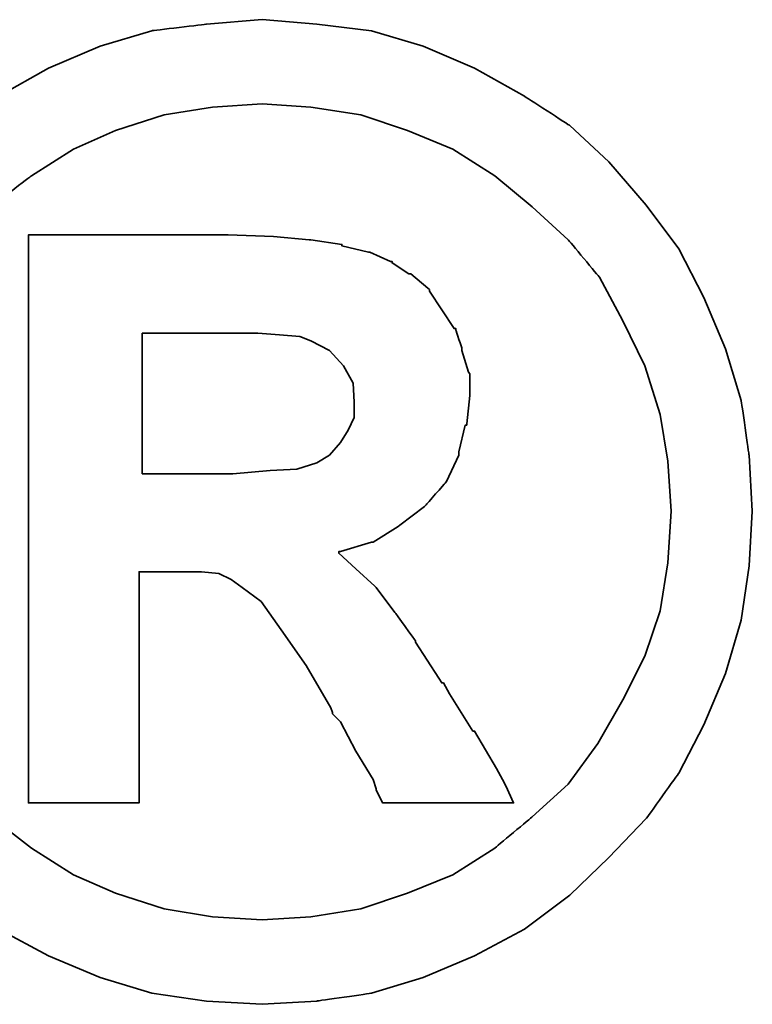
# Model space of a CAD drawing. Header units: millimetres. Extents: x 340 to 654, y 334 to 449.
# Tile 14 of 44: x 560.101 to 560.963, y 376.042 to 377.201. Entities that reach past the tile are written whole.
import ezdxf

# ---------------------------------------------------------------- set-up
doc = ezdxf.new("R2010")
doc.units = ezdxf.units.MM
doc.layers.add('DIM', color=4, linetype='Continuous')
doc.layers.add('layer 1', color=7, linetype='Continuous')

# ---------------------------------------------------------------- blocks, each defined once
blk = doc.blocks.new('TBI MOTION logo(完整正式版)')
at = {"layer": 'layer 1', "color": 22, "lineweight": 35}
for points, knots in [([(-91.89366, 20.43624), (-91.89366, 20.43624), (-91.91351, 20.77862), (-91.91351, 20.77862), (-91.91351, 20.77862), (-91.91351, 20.77862), (-91.96114, 21.11206), (-91.96114, 21.11206), (-91.96114, 21.11206), (-91.96114, 21.11206), (-92.05641, 21.42764), (-92.05641, 21.42764), (-92.05641, 21.42764), (-92.05641, 21.42764), (-92.18939, 21.74124), (-92.18939, 21.74124), (-92.18939, 21.74124), (-92.18939, 21.74124), (-92.34222, 22.03697), (-92.34222, 22.03697), (-92.34222, 22.03697), (-92.34222, 22.03697), (-92.5407, 22.30294), (-92.5407, 22.30294), (-92.5407, 22.30294), (-92.5407, 22.30294), (-92.76895, 22.5689), (-92.76895, 22.5689), (-92.76895, 22.5689), (-92.76895, 22.5689), (-93.00713, 22.78921), (-93.00713, 22.78921), (-93.00713, 22.78921), (-93.00713, 22.78921), (-93.285, 22.96982), (-93.285, 22.96982), (-93.285, 22.96982), (-93.285, 22.96982), (-93.58867, 23.14051), (-93.58867, 23.14051), (-93.58867, 23.14051), (-93.58867, 23.14051), (-93.90227, 23.2735), (-93.90227, 23.2735), (-93.90227, 23.2735), (-93.90227, 23.2735), (-94.21785, 23.36877), (-94.21785, 23.36877), (-94.21785, 23.36877), (-94.21785, 23.36877), (-94.55129, 23.40846), (-94.55129, 23.40846), (-94.55129, 23.40846), (-94.55129, 23.40846), (-94.88474, 23.43625), (-94.88474, 23.43625), (-94.88474, 23.43625), (-94.88474, 23.43625), (-95.22612, 23.40846), (-95.22612, 23.40846), (-95.22612, 23.40846), (-95.22612, 23.40846), (-95.55956, 23.36877), (-95.55956, 23.36877), (-95.55956, 23.36877), (-95.55956, 23.36877), (-95.87515, 23.2735), (-95.87515, 23.2735), (-95.87515, 23.2735), (-95.87515, 23.2735), (-96.18973, 23.14051), (-96.18973, 23.14051), (-96.18973, 23.14051), (-96.18973, 23.14051), (-96.4944, 22.96982), (-96.4944, 22.96982), (-96.4944, 22.96982), (-96.4944, 22.96982), (-96.77028, 22.78921), (-96.77028, 22.78921), (-96.77028, 22.78921), (-96.77028, 22.78921), (-97.00846, 22.5689), (-97.00846, 22.5689), (-97.00846, 22.5689), (-97.00846, 22.5689), (-97.23671, 22.30294), (-97.23671, 22.30294), (-97.23671, 22.30294), (-97.23671, 22.30294), (-97.43618, 22.03697), (-97.43618, 22.03697), (-97.43618, 22.03697), (-97.43618, 22.03697), (-97.58901, 21.74124), (-97.58901, 21.74124), (-97.58901, 21.74124), (-97.58901, 21.74124), (-97.72298, 21.42764), (-97.72298, 21.42764), (-97.72298, 21.42764), (-97.72298, 21.42764), (-97.81825, 21.11206), (-97.81825, 21.11206), (-97.81825, 21.11206), (-97.81825, 21.11206), (-97.86589, 20.77862), (-97.86589, 20.77862), (-97.86589, 20.77862), (-97.86589, 20.77862), (-97.88375, 20.43624), (-97.88375, 20.43624), (-97.88375, 20.43624), (-97.88375, 20.43624), (-97.86589, 20.1028), (-97.86589, 20.1028), (-97.86589, 20.1028), (-97.86589, 20.1028), (-97.81825, 19.77035), (-97.81825, 19.77035), (-97.81825, 19.77035), (-97.81825, 19.77035), (-97.72298, 19.44583), (-97.72298, 19.44583), (-97.72298, 19.44583), (-97.72298, 19.44583), (-97.58901, 19.13224), (-97.58901, 19.13224), (-97.58901, 19.13224), (-97.58901, 19.13224), (-97.43618, 18.83749), (-97.43618, 18.83749), (-97.43618, 18.83749), (-97.43618, 18.83749), (-97.23671, 18.55963), (-97.23671, 18.55963), (-97.23671, 18.55963), (-97.23671, 18.55963), (-97.00846, 18.32145), (-97.00846, 18.32145), (-97.00846, 18.32145), (-97.00846, 18.32145), (-96.77028, 18.0932), (-96.77028, 18.0932), (-96.77028, 18.0932), (-96.77028, 18.0932), (-96.4944, 17.88381), (-96.4944, 17.88381), (-96.4944, 17.88381), (-96.4944, 17.88381), (-96.18973, 17.72205), (-96.18973, 17.72205), (-96.18973, 17.72205), (-96.18973, 17.72205), (-95.87515, 17.58906), (-95.87515, 17.58906), (-95.87515, 17.58906), (-95.87515, 17.58906), (-95.55956, 17.4938), (-95.55956, 17.4938), (-95.55956, 17.4938), (-95.55956, 17.4938), (-95.22612, 17.44616), (-95.22612, 17.44616), (-95.22612, 17.44616), (-95.22612, 17.44616), (-94.88474, 17.42631), (-94.88474, 17.42631), (-94.88474, 17.42631), (-94.88474, 17.42631), (-94.55129, 17.44616), (-94.55129, 17.44616), (-94.55129, 17.44616), (-94.55129, 17.44616), (-94.21785, 17.4938), (-94.21785, 17.4938), (-94.21785, 17.4938), (-94.21785, 17.4938), (-93.90227, 17.58906), (-93.90227, 17.58906), (-93.90227, 17.58906), (-93.90227, 17.58906), (-93.58867, 17.72205), (-93.58867, 17.72205), (-93.58867, 17.72205), (-93.58867, 17.72205), (-93.285, 17.88381), (-93.285, 17.88381), (-93.285, 17.88381), (-93.285, 17.88381), (-93.00713, 18.0932), (-93.00713, 18.0932), (-93.00713, 18.0932), (-93.00713, 18.0932), (-92.76895, 18.32145), (-92.76895, 18.32145), (-92.76895, 18.32145), (-92.76895, 18.32145), (-92.5407, 18.55963), (-92.5407, 18.55963), (-92.5407, 18.55963), (-92.5407, 18.55963), (-92.34222, 18.83749), (-92.34222, 18.83749), (-92.34222, 18.83749), (-92.34222, 18.83749), (-92.18939, 19.13224), (-92.18939, 19.13224), (-92.18939, 19.13224), (-92.18939, 19.13224), (-92.05641, 19.44583), (-92.05641, 19.44583), (-92.05641, 19.44583), (-92.05641, 19.44583), (-91.96114, 19.77035), (-91.96114, 19.77035), (-91.96114, 19.77035), (-91.96114, 19.77035), (-91.91351, 20.1028), (-91.91351, 20.1028), (-91.91351, 20.1028), (-91.91351, 20.1028), (-91.89366, 20.43624), (-91.89366, 20.43624)], [0, 0, 0, 0, 0.0178571, 0.0178571, 0.0178571, 0.0178572, 0.0357143, 0.0357143, 0.0357143, 0.0357143, 0.0535714, 0.0535714, 0.0535714, 0.0535714, 0.0714286, 0.0714286, 0.0714286, 0.0714286, 0.0892857, 0.0892857, 0.0892857, 0.0892857, 0.1071429, 0.1071429, 0.1071429, 0.1071429, 0.125, 0.125, 0.125, 0.125, 0.1428571, 0.1428571, 0.1428571, 0.1428572, 0.1607143, 0.1607143, 0.1607143, 0.1607143, 0.1785714, 0.1785714, 0.1785714, 0.1785714, 0.1964286, 0.1964286, 0.1964286, 0.1964286, 0.2142857, 0.2142857, 0.2142857, 0.2142857, 0.2321429, 0.2321429, 0.2321429, 0.2321429, 0.25, 0.25, 0.25, 0.25, 0.2678571, 0.2678571, 0.2678571, 0.2678572, 0.2857143, 0.2857143, 0.2857143, 0.2857143, 0.3035714, 0.3035714, 0.3035714, 0.3035714, 0.3214286, 0.3214286, 0.3214286, 0.3214286, 0.3392857, 0.3392857, 0.3392857, 0.3392857, 0.3571429, 0.3571429, 0.3571429, 0.3571429, 0.375, 0.375, 0.375, 0.375, 0.3928571, 0.3928571, 0.3928571, 0.3928572, 0.4107143, 0.4107143, 0.4107143, 0.4107143, 0.4285714, 0.4285714, 0.4285714, 0.4285714, 0.4464286, 0.4464286, 0.4464286, 0.4464286, 0.4642857, 0.4642857, 0.4642857, 0.4642857, 0.4821429, 0.4821429, 0.4821429, 0.4821429, 0.5, 0.5, 0.5, 0.5, 0.5178571, 0.5178571, 0.5178571, 0.5178572, 0.5357143, 0.5357143, 0.5357143, 0.5357143, 0.5535714, 0.5535714, 0.5535714, 0.5535714, 0.5714286, 0.5714286, 0.5714286, 0.5714286, 0.5892857, 0.5892857, 0.5892857, 0.5892857, 0.6071429, 0.6071429, 0.6071429, 0.6071429, 0.625, 0.625, 0.625, 0.625, 0.6428571, 0.6428571, 0.6428571, 0.6428572, 0.6607143, 0.6607143, 0.6607143, 0.6607143, 0.6785714, 0.6785714, 0.6785714, 0.6785714, 0.6964286, 0.6964286, 0.6964286, 0.6964286, 0.7142857, 0.7142857, 0.7142857, 0.7142857, 0.7321429, 0.7321429, 0.7321429, 0.7321429, 0.75, 0.75, 0.75, 0.75, 0.7678571, 0.7678571, 0.7678571, 0.7678572, 0.7857143, 0.7857143, 0.7857143, 0.7857143, 0.8035714, 0.8035714, 0.8035714, 0.8035714, 0.8214286, 0.8214286, 0.8214286, 0.8214286, 0.8392857, 0.8392857, 0.8392857, 0.8392857, 0.8571429, 0.8571429, 0.8571429, 0.8571429, 0.875, 0.875, 0.875, 0.875, 0.8928571, 0.8928571, 0.8928571, 0.8928572, 0.9107143, 0.9107143, 0.9107143, 0.9107143, 0.9285714, 0.9285714, 0.9285714, 0.9285714, 0.9464286, 0.9464286, 0.9464286, 0.9464286, 0.9642857, 0.9642857, 0.9642857, 0.9642857, 0.9821429, 0.9821429, 0.9821429, 0.9821429, 1, 1, 1, 1]), ([(-92.38986, 20.43624), (-92.38986, 20.43624), (-92.40871, 20.74091), (-92.40871, 20.74091), (-92.40871, 20.74091), (-92.40871, 20.74091), (-92.45536, 21.02672), (-92.45536, 21.02672), (-92.45536, 21.02672), (-92.45536, 21.02672), (-92.55063, 21.32245), (-92.55063, 21.32245), (-92.55063, 21.32245), (-92.55063, 21.32245), (-92.68361, 21.59833), (-92.68361, 21.59833), (-92.68361, 21.59833), (-92.68361, 21.59833), (-92.82651, 21.86429), (-92.82651, 21.86429), (-92.82651, 21.86429), (-92.82651, 21.86429), (-93.01705, 22.09255), (-93.01705, 22.09255), (-93.01705, 22.09255), (-93.01705, 22.09255), (-93.23736, 22.29301), (-93.23736, 22.29301), (-93.23736, 22.29301), (-93.23736, 22.29301), (-93.46561, 22.48355), (-93.46561, 22.48355), (-93.46561, 22.48355), (-93.46561, 22.48355), (-93.72165, 22.6463), (-93.72165, 22.6463), (-93.72165, 22.6463), (-93.72165, 22.6463), (-93.99754, 22.75944), (-93.99754, 22.75944), (-93.99754, 22.75944), (-93.99754, 22.75944), (-94.28335, 22.85471), (-94.28335, 22.85471), (-94.28335, 22.85471), (-94.28335, 22.85471), (-94.589, 22.90234), (-94.589, 22.90234), (-94.589, 22.90234), (-94.589, 22.90234), (-94.88474, 22.92219), (-94.88474, 22.92219), (-94.88474, 22.92219), (-94.88474, 22.92219), (-95.1894, 22.90234), (-95.1894, 22.90234), (-95.1894, 22.90234), (-95.1894, 22.90234), (-95.48315, 22.85471), (-95.48315, 22.85471), (-95.48315, 22.85471), (-95.48315, 22.85471), (-95.77988, 22.75944), (-95.77988, 22.75944), (-95.77988, 22.75944), (-95.77988, 22.75944), (-96.03691, 22.6463), (-96.03691, 22.6463), (-96.03691, 22.6463), (-96.03691, 22.6463), (-96.29394, 22.48355), (-96.29394, 22.48355), (-96.29394, 22.48355), (-96.29394, 22.48355), (-96.54203, 22.29301), (-96.54203, 22.29301), (-96.54203, 22.29301), (-96.54203, 22.29301), (-96.75937, 22.09255), (-96.75937, 22.09255), (-96.75937, 22.09255), (-96.75937, 22.09255), (-96.9509, 21.86429), (-96.9509, 21.86429), (-96.9509, 21.86429), (-96.9509, 21.86429), (-97.0938, 21.59833), (-97.0938, 21.59833), (-97.0938, 21.59833), (-97.0938, 21.59833), (-97.21686, 21.32245), (-97.21686, 21.32245), (-97.21686, 21.32245), (-97.21686, 21.32245), (-97.32206, 21.02672), (-97.32206, 21.02672), (-97.32206, 21.02672), (-97.32206, 21.02672), (-97.36076, 20.74091), (-97.36076, 20.74091), (-97.36076, 20.74091), (-97.36076, 20.74091), (-97.37961, 20.43624), (-97.37961, 20.43624), (-97.37961, 20.43624), (-97.37961, 20.43624), (-97.36076, 20.12165), (-97.36076, 20.12165), (-97.36076, 20.12165), (-97.36076, 20.12165), (-97.32206, 19.82791), (-97.32206, 19.82791), (-97.32206, 19.82791), (-97.32206, 19.82791), (-97.21686, 19.55102), (-97.21686, 19.55102), (-97.21686, 19.55102), (-97.21686, 19.55102), (-97.0938, 19.28407), (-97.0938, 19.28407), (-97.0938, 19.28407), (-97.0938, 19.28407), (-96.94098, 19.01811), (-96.94098, 19.01811), (-96.94098, 19.01811), (-96.94098, 19.01811), (-96.75937, 18.77001), (-96.75937, 18.77001), (-96.75937, 18.77001), (-96.75937, 18.77001), (-96.54203, 18.56955), (-96.54203, 18.56955), (-96.54203, 18.56955), (-96.54203, 18.56955), (-96.29394, 18.37901), (-96.29394, 18.37901), (-96.29394, 18.37901), (-96.29394, 18.37901), (-96.03691, 18.21725), (-96.03691, 18.21725), (-96.03691, 18.21725), (-96.03691, 18.21725), (-95.77988, 18.10412), (-95.77988, 18.10412), (-95.77988, 18.10412), (-95.77988, 18.10412), (-95.48315, 18.00786), (-95.48315, 18.00786), (-95.48315, 18.00786), (-95.48315, 18.00786), (-95.1894, 17.96022), (-95.1894, 17.96022), (-95.1894, 17.96022), (-95.1894, 17.96022), (-94.88474, 17.94137), (-94.88474, 17.94137), (-94.88474, 17.94137), (-94.88474, 17.94137), (-94.589, 17.96022), (-94.589, 17.96022), (-94.589, 17.96022), (-94.589, 17.96022), (-94.28335, 18.00786), (-94.28335, 18.00786), (-94.28335, 18.00786), (-94.28335, 18.00786), (-93.99754, 18.10412), (-93.99754, 18.10412), (-93.99754, 18.10412), (-93.99754, 18.10412), (-93.72165, 18.21725), (-93.72165, 18.21725), (-93.72165, 18.21725), (-93.72165, 18.21725), (-93.46561, 18.37901), (-93.46561, 18.37901), (-93.46561, 18.37901), (-93.46561, 18.37901), (-93.23736, 18.56955), (-93.23736, 18.56955), (-93.23736, 18.56955), (-93.23736, 18.56955), (-93.01705, 18.77001), (-93.01705, 18.77001), (-93.01705, 18.77001), (-93.01705, 18.77001), (-92.83644, 19.01811), (-92.83644, 19.01811), (-92.83644, 19.01811), (-92.83644, 19.01811), (-92.68361, 19.28407), (-92.68361, 19.28407), (-92.68361, 19.28407), (-92.68361, 19.28407), (-92.55063, 19.55102), (-92.55063, 19.55102), (-92.55063, 19.55102), (-92.55063, 19.55102), (-92.45536, 19.82791), (-92.45536, 19.82791), (-92.45536, 19.82791), (-92.45536, 19.82791), (-92.40871, 20.12165), (-92.40871, 20.12165), (-92.40871, 20.12165), (-92.40871, 20.12165), (-92.38986, 20.43624), (-92.38986, 20.43624)], [0, 0, 0, 0, 0.0192308, 0.0192308, 0.0192308, 0.0192308, 0.0384615, 0.0384615, 0.0384615, 0.0384615, 0.0576923, 0.0576923, 0.0576923, 0.0576923, 0.0769231, 0.0769231, 0.0769231, 0.0769231, 0.0961538, 0.0961538, 0.0961538, 0.0961539, 0.1153846, 0.1153846, 0.1153846, 0.1153846, 0.1346154, 0.1346154, 0.1346154, 0.1346154, 0.1538462, 0.1538462, 0.1538462, 0.1538462, 0.1730769, 0.1730769, 0.1730769, 0.1730769, 0.1923077, 0.1923077, 0.1923077, 0.1923077, 0.2115385, 0.2115385, 0.2115385, 0.2115385, 0.2307692, 0.2307692, 0.2307692, 0.2307692, 0.25, 0.25, 0.25, 0.25, 0.2692308, 0.2692308, 0.2692308, 0.2692308, 0.2884615, 0.2884615, 0.2884615, 0.2884615, 0.3076923, 0.3076923, 0.3076923, 0.3076923, 0.3269231, 0.3269231, 0.3269231, 0.3269231, 0.3461538, 0.3461538, 0.3461538, 0.3461539, 0.3653846, 0.3653846, 0.3653846, 0.3653846, 0.3846154, 0.3846154, 0.3846154, 0.3846154, 0.4038462, 0.4038462, 0.4038462, 0.4038462, 0.4230769, 0.4230769, 0.4230769, 0.4230769, 0.4423077, 0.4423077, 0.4423077, 0.4423077, 0.4615385, 0.4615385, 0.4615385, 0.4615385, 0.4807692, 0.4807692, 0.4807692, 0.4807692, 0.5, 0.5, 0.5, 0.5, 0.5192308, 0.5192308, 0.5192308, 0.5192308, 0.5384615, 0.5384615, 0.5384615, 0.5384615, 0.5576923, 0.5576923, 0.5576923, 0.5576923, 0.5769231, 0.5769231, 0.5769231, 0.5769231, 0.5961538, 0.5961538, 0.5961538, 0.5961539, 0.6153846, 0.6153846, 0.6153846, 0.6153846, 0.6346154, 0.6346154, 0.6346154, 0.6346154, 0.6538462, 0.6538462, 0.6538462, 0.6538462, 0.6730769, 0.6730769, 0.6730769, 0.6730769, 0.6923077, 0.6923077, 0.6923077, 0.6923077, 0.7115385, 0.7115385, 0.7115385, 0.7115385, 0.7307692, 0.7307692, 0.7307692, 0.7307692, 0.75, 0.75, 0.75, 0.75, 0.7692308, 0.7692308, 0.7692308, 0.7692308, 0.7884615, 0.7884615, 0.7884615, 0.7884615, 0.8076923, 0.8076923, 0.8076923, 0.8076923, 0.8269231, 0.8269231, 0.8269231, 0.8269231, 0.8461538, 0.8461538, 0.8461538, 0.8461539, 0.8653846, 0.8653846, 0.8653846, 0.8653846, 0.8846154, 0.8846154, 0.8846154, 0.8846154, 0.9038462, 0.9038462, 0.9038462, 0.9038462, 0.9230769, 0.9230769, 0.9230769, 0.9230769, 0.9423077, 0.9423077, 0.9423077, 0.9423077, 0.9615385, 0.9615385, 0.9615385, 0.9615385, 0.9807692, 0.9807692, 0.9807692, 0.9807692, 1, 1, 1, 1]), ([(-96.31279, 18.7323), (-96.31279, 18.7323), (-96.31279, 18.77001), (-96.31279, 18.77001), (-96.31279, 18.77001), (-96.31279, 18.77001), (-96.31279, 18.87422), (-96.31279, 18.87422), (-96.31279, 18.87422), (-96.31279, 18.87422), (-96.31279, 19.04689), (-96.31279, 19.04689), (-96.31279, 19.04689), (-96.31279, 19.04689), (-96.31279, 19.25529), (-96.31279, 19.25529), (-96.31279, 19.25529), (-96.31279, 19.25529), (-96.31279, 19.5024), (-96.31279, 19.5024), (-96.31279, 19.5024), (-96.31279, 19.5024), (-96.31279, 19.77035), (-96.31279, 19.77035), (-96.31279, 19.77035), (-96.31279, 19.77035), (-96.31279, 20.37868), (-96.31279, 20.37868), (-96.31279, 20.37868), (-96.31279, 20.37868), (-96.31279, 20.98801), (-96.31279, 20.98801), (-96.31279, 20.98801), (-96.31279, 20.98801), (-96.31279, 21.27482), (-96.31279, 21.27482), (-96.31279, 21.27482), (-96.31279, 21.27482), (-96.31279, 21.52291), (-96.31279, 21.52291), (-96.31279, 21.52291), (-96.31279, 21.52291), (-96.31279, 21.75017), (-96.31279, 21.75017), (-96.31279, 21.75017), (-96.31279, 21.75017), (-96.31279, 21.90399), (-96.31279, 21.90399), (-96.31279, 21.90399), (-96.31279, 21.90399), (-96.31279, 22.0072), (-96.31279, 22.0072), (-96.31279, 22.0072), (-96.31279, 22.0072), (-96.31279, 22.04689), (-96.31279, 22.04689), (-96.31279, 22.04689), (-96.31279, 22.04689), (-96.31279, 22.12232), (-96.31279, 22.12232), (-96.31279, 22.12232), (-96.31279, 22.12232), (-96.2463, 22.12232), (-96.2463, 22.12232), (-96.2463, 22.12232), (-96.2463, 22.12232), (-96.22645, 22.12232), (-96.22645, 22.12232), (-96.22645, 22.12232), (-96.22645, 22.12232), (-96.18973, 22.12232), (-96.18973, 22.12232), (-96.18973, 22.12232), (-96.18973, 22.12232), (-96.05576, 22.12232), (-96.05576, 22.12232), (-96.05576, 22.12232), (-96.05576, 22.12232), (-95.87515, 22.12232), (-95.87515, 22.12232), (-95.87515, 22.12232), (-95.87515, 22.12232), (-95.66476, 22.12232), (-95.66476, 22.12232), (-95.66476, 22.12232), (-95.66476, 22.12232), (-95.44643, 22.12232), (-95.44643, 22.12232), (-95.44643, 22.12232), (-95.44643, 22.12232), (-95.27375, 22.12232), (-95.27375, 22.12232), (-95.27375, 22.12232), (-95.27375, 22.12232), (-95.15963, 22.12232), (-95.15963, 22.12232), (-95.15963, 22.12232), (-95.15963, 22.12232), (-95.12291, 22.12232), (-95.12291, 22.12232), (-95.12291, 22.12232), (-95.12291, 22.12232), (-95.10306, 22.12232), (-95.10306, 22.12232), (-95.10306, 22.12232), (-95.10306, 22.12232), (-95.09314, 22.12232), (-95.09314, 22.12232), (-95.09314, 22.12232), (-95.09314, 22.12232), (-94.81725, 22.1124), (-94.81725, 22.1124), (-94.81725, 22.1124), (-94.81725, 22.1124), (-94.59893, 22.09255), (-94.59893, 22.09255), (-94.59893, 22.09255), (-94.59893, 22.09255), (-94.589, 22.09255), (-94.589, 22.09255), (-94.589, 22.09255), (-94.589, 22.09255), (-94.39846, 22.06476), (-94.39846, 22.06476), (-94.39846, 22.06476), (-94.39846, 22.06476), (-94.39846, 22.05483), (-94.39846, 22.05483), (-94.39846, 22.05483), (-94.39846, 22.05483), (-94.23571, 22.01713), (-94.23571, 22.01713), (-94.23571, 22.01713), (-94.23571, 22.01713), (-94.22777, 22.01713), (-94.22777, 22.01713), (-94.22777, 22.01713), (-94.22777, 22.01713), (-94.10273, 21.96056), (-94.10273, 21.96056), (-94.10273, 21.96056), (-94.10273, 21.96056), (-94.09281, 21.96056), (-94.09281, 21.96056), (-94.09281, 21.96056), (-94.09281, 21.96056), (-94.09281, 21.95162), (-94.09281, 21.95162), (-94.09281, 21.95162), (-94.09281, 21.95162), (-93.9896, 21.88415), (-93.9896, 21.88415), (-93.9896, 21.88415), (-93.9896, 21.88415), (-93.97868, 21.88415), (-93.97868, 21.88415), (-93.97868, 21.88415), (-93.97868, 21.88415), (-93.87448, 21.79781), (-93.87448, 21.79781), (-93.87448, 21.79781), (-93.87448, 21.79781), (-93.86456, 21.78888), (-93.86456, 21.78888), (-93.86456, 21.78888), (-93.86456, 21.78888), (-93.86456, 21.77895), (-93.86456, 21.77895), (-93.86456, 21.77895), (-93.86456, 21.77895), (-93.78913, 21.66483), (-93.78913, 21.66483), (-93.78913, 21.66483), (-93.78913, 21.66483), (-93.71371, 21.5507), (-93.71371, 21.5507), (-93.71371, 21.5507), (-93.71371, 21.5507), (-93.7028, 21.5507), (-93.7028, 21.5507), (-93.7028, 21.5507), (-93.7028, 21.5507), (-93.7028, 21.54078), (-93.7028, 21.54078), (-93.7028, 21.54078), (-93.7028, 21.54078), (-93.66608, 21.42764), (-93.66608, 21.42764), (-93.66608, 21.42764), (-93.66608, 21.42764), (-93.66608, 21.41772), (-93.66608, 21.41772), (-93.66608, 21.41772), (-93.66608, 21.41772), (-93.62638, 21.28474), (-93.62638, 21.28474), (-93.62638, 21.28474), (-93.62638, 21.28474), (-93.61844, 21.27482), (-93.61844, 21.27482), (-93.61844, 21.27482), (-93.61844, 21.27482), (-93.61844, 21.14977), (-93.61844, 21.14977), (-93.61844, 21.14977), (-93.61844, 21.14977), (-93.61844, 21.14183), (-93.61844, 21.14183), (-93.61844, 21.14183), (-93.61844, 21.14183), (-93.6363, 20.96915), (-93.6363, 20.96915), (-93.6363, 20.96915), (-93.6363, 20.96915), (-93.6363, 20.96122), (-93.6363, 20.96122), (-93.6363, 20.96122), (-93.6363, 20.96122), (-93.64623, 20.96122), (-93.64623, 20.96122), (-93.64623, 20.96122), (-93.64623, 20.96122), (-93.68493, 20.79847), (-93.68493, 20.79847), (-93.68493, 20.79847), (-93.68493, 20.79847), (-93.68493, 20.78854), (-93.68493, 20.78854), (-93.68493, 20.78854), (-93.68493, 20.78854), (-93.68493, 20.77862), (-93.68493, 20.77862), (-93.68493, 20.77862), (-93.68493, 20.77862), (-93.76135, 20.61785), (-93.76135, 20.61785), (-93.76135, 20.61785), (-93.76135, 20.61785), (-93.76929, 20.60693), (-93.76929, 20.60693), (-93.76929, 20.60693), (-93.76929, 20.60693), (-93.8844, 20.47495), (-93.8844, 20.47495), (-93.8844, 20.47495), (-93.8844, 20.47495), (-93.89433, 20.46502), (-93.89433, 20.46502), (-93.89433, 20.46502), (-93.89433, 20.46502), (-94.04517, 20.34991), (-94.04517, 20.34991), (-94.04517, 20.34991), (-94.04517, 20.34991), (-94.05509, 20.34197), (-94.05509, 20.34197), (-94.05509, 20.34197), (-94.05509, 20.34197), (-94.20792, 20.2467), (-94.20792, 20.2467), (-94.20792, 20.2467), (-94.20792, 20.2467), (-94.21785, 20.2467), (-94.21785, 20.2467), (-94.21785, 20.2467), (-94.21785, 20.2467), (-94.40839, 20.18913), (-94.40839, 20.18913), (-94.40839, 20.18913), (-94.40839, 20.18913), (-94.41831, 20.18913), (-94.41831, 20.18913), (-94.41831, 20.18913), (-94.41831, 20.18913), (-94.41831, 20.17921), (-94.41831, 20.17921), (-94.41831, 20.17921), (-94.41831, 20.17921), (-94.31312, 20.08394), (-94.31312, 20.08394), (-94.31312, 20.08394), (-94.31312, 20.08394), (-94.198, 19.97875), (-94.198, 19.97875), (-94.198, 19.97875), (-94.198, 19.97875), (-94.18907, 19.97081), (-94.18907, 19.97081), (-94.18907, 19.97081), (-94.18907, 19.97081), (-94.07494, 19.81798), (-94.07494, 19.81798), (-94.07494, 19.81798), (-94.07494, 19.81798), (-93.9499, 19.6453), (-93.9499, 19.6453), (-93.9499, 19.6453), (-93.9499, 19.6453), (-93.9499, 19.63736), (-93.9499, 19.63736), (-93.9499, 19.63736), (-93.9499, 19.63736), (-93.80799, 19.41705), (-93.80799, 19.41705), (-93.80799, 19.41705), (-93.80799, 19.41705), (-93.78913, 19.38828), (-93.78913, 19.38828), (-93.78913, 19.38828), (-93.78913, 19.38828), (-93.77921, 19.38828), (-93.77921, 19.38828), (-93.77921, 19.38828), (-93.77921, 19.38828), (-93.7415, 19.32178), (-93.7415, 19.32178), (-93.7415, 19.32178), (-93.7415, 19.32178), (-93.59859, 19.09353), (-93.59859, 19.09353), (-93.59859, 19.09353), (-93.59859, 19.09353), (-93.58867, 19.09353), (-93.58867, 19.09353), (-93.58867, 19.09353), (-93.58867, 19.09353), (-93.45569, 18.86528), (-93.45569, 18.86528), (-93.45569, 18.86528), (-93.45569, 18.86528), (-93.41798, 18.7978), (-93.41798, 18.7978), (-93.41798, 18.7978), (-93.41798, 18.7978), (-93.39813, 18.76009), (-93.39813, 18.76009), (-93.39813, 18.76009), (-93.39813, 18.76009), (-93.3505, 18.6549), (-93.3505, 18.6549), (-93.3505, 18.6549), (-93.3505, 18.6549), (-93.45569, 18.6549), (-93.45569, 18.6549), (-93.45569, 18.6549), (-93.45569, 18.6549), (-93.47454, 18.6549), (-93.47454, 18.6549), (-93.47454, 18.6549), (-93.47454, 18.6549), (-93.56088, 18.6549), (-93.56088, 18.6549), (-93.56088, 18.6549), (-93.56088, 18.6549), (-93.78913, 18.6549), (-93.78913, 18.6549), (-93.78913, 18.6549), (-93.78913, 18.6549), (-94.01738, 18.6549), (-94.01738, 18.6549), (-94.01738, 18.6549), (-94.01738, 18.6549), (-94.09281, 18.6549), (-94.09281, 18.6549), (-94.09281, 18.6549), (-94.09281, 18.6549), (-94.11265, 18.6549), (-94.11265, 18.6549), (-94.11265, 18.6549), (-94.11265, 18.6549), (-94.15036, 18.6549), (-94.15036, 18.6549), (-94.15036, 18.6549), (-94.15036, 18.6549), (-94.17021, 18.69459), (-94.17021, 18.69459), (-94.17021, 18.69459), (-94.17021, 18.69459), (-94.18907, 18.7323), (-94.18907, 18.7323), (-94.18907, 18.7323), (-94.18907, 18.7323), (-94.18907, 18.74223), (-94.18907, 18.74223), (-94.18907, 18.74223), (-94.18907, 18.74223), (-94.20792, 18.7978), (-94.20792, 18.7978), (-94.20792, 18.7978), (-94.20792, 18.7978), (-94.31312, 18.97048), (-94.31312, 18.97048), (-94.31312, 18.97048), (-94.31312, 18.97048), (-94.40839, 19.1501), (-94.40839, 19.1501), (-94.40839, 19.1501), (-94.40839, 19.1501), (-94.4461, 19.1888), (-94.4461, 19.1888), (-94.4461, 19.1888), (-94.4461, 19.1888), (-94.45602, 19.19873), (-94.45602, 19.19873), (-94.45602, 19.19873), (-94.45602, 19.19873), (-94.45602, 19.20766), (-94.45602, 19.20766), (-94.45602, 19.20766), (-94.45602, 19.20766), (-94.46595, 19.23644), (-94.46595, 19.23644), (-94.46595, 19.23644), (-94.46595, 19.23644), (-94.61679, 19.49347), (-94.61679, 19.49347), (-94.61679, 19.49347), (-94.61679, 19.49347), (-94.76962, 19.7118), (-94.76962, 19.7118), (-94.76962, 19.7118), (-94.76962, 19.7118), (-94.89268, 19.88447), (-94.89268, 19.88447), (-94.89268, 19.88447), (-94.89268, 19.88447), (-95.00779, 19.97081), (-95.00779, 19.97081), (-95.00779, 19.97081), (-95.00779, 19.97081), (-95.07528, 20.01845), (-95.07528, 20.01845), (-95.07528, 20.01845), (-95.07528, 20.01845), (-95.1507, 20.05616), (-95.1507, 20.05616), (-95.1507, 20.05616), (-95.1507, 20.05616), (-95.2549, 20.06608), (-95.2549, 20.06608), (-95.2549, 20.06608), (-95.2549, 20.06608), (-95.38887, 20.06608), (-95.38887, 20.06608), (-95.38887, 20.06608), (-95.38887, 20.06608), (-95.40872, 20.06608), (-95.40872, 20.06608), (-95.40872, 20.06608), (-95.40872, 20.06608), (-95.42658, 20.06608), (-95.42658, 20.06608), (-95.42658, 20.06608), (-95.42658, 20.06608), (-95.5417, 20.06608), (-95.5417, 20.06608), (-95.5417, 20.06608), (-95.5417, 20.06608), (-95.63697, 20.06608), (-95.63697, 20.06608), (-95.63697, 20.06608), (-95.63697, 20.06608), (-95.63697, 19.99761), (-95.63697, 19.99761), (-95.63697, 19.99761), (-95.63697, 19.99761), (-95.63697, 19.92318), (-95.63697, 19.92318), (-95.63697, 19.92318), (-95.63697, 19.92318), (-95.63697, 19.69294), (-95.63697, 19.69294), (-95.63697, 19.69294), (-95.63697, 19.69294), (-95.63697, 19.44583), (-95.63697, 19.44583), (-95.63697, 19.44583), (-95.63697, 19.44583), (-95.63697, 19.17888), (-95.63697, 19.17888), (-95.63697, 19.17888), (-95.63697, 19.17888), (-95.63697, 18.96055), (-95.63697, 18.96055), (-95.63697, 18.96055), (-95.63697, 18.96055), (-95.63697, 18.87422), (-95.63697, 18.87422), (-95.63697, 18.87422), (-95.63697, 18.87422), (-95.63697, 18.80773), (-95.63697, 18.80773), (-95.63697, 18.80773), (-95.63697, 18.80773), (-95.63697, 18.75017), (-95.63697, 18.75017), (-95.63697, 18.75017), (-95.63697, 18.75017), (-95.63697, 18.7323), (-95.63697, 18.7323), (-95.63697, 18.7323), (-95.63697, 18.7323), (-95.63697, 18.6549), (-95.63697, 18.6549), (-95.63697, 18.6549), (-95.63697, 18.6549), (-95.70247, 18.6549), (-95.70247, 18.6549), (-95.70247, 18.6549), (-95.70247, 18.6549), (-95.72232, 18.6549), (-95.72232, 18.6549), (-95.72232, 18.6549), (-95.72232, 18.6549), (-95.77988, 18.6549), (-95.77988, 18.6549), (-95.77988, 18.6549), (-95.77988, 18.6549), (-95.97835, 18.6549), (-95.97835, 18.6549), (-95.97835, 18.6549), (-95.97835, 18.6549), (-96.15103, 18.6549), (-96.15103, 18.6549), (-96.15103, 18.6549), (-96.15103, 18.6549), (-96.2076, 18.6549), (-96.2076, 18.6549), (-96.2076, 18.6549), (-96.2076, 18.6549), (-96.2463, 18.6549), (-96.2463, 18.6549), (-96.2463, 18.6549), (-96.2463, 18.6549), (-96.31279, 18.6549), (-96.31279, 18.6549), (-96.31279, 18.6549), (-96.31279, 18.6549), (-96.31279, 18.7323), (-96.31279, 18.7323)], [0, 0, 0, 0, 0.0074074, 0.0074074, 0.0074074, 0.0074074, 0.0148148, 0.0148148, 0.0148148, 0.0148148, 0.0222222, 0.0222222, 0.0222222, 0.0222222, 0.0296296, 0.0296296, 0.0296296, 0.0296296, 0.037037, 0.037037, 0.037037, 0.037037, 0.0444444, 0.0444444, 0.0444444, 0.0444445, 0.0518519, 0.0518519, 0.0518519, 0.0518519, 0.0592593, 0.0592593, 0.0592593, 0.0592593, 0.0666667, 0.0666667, 0.0666667, 0.0666667, 0.0740741, 0.0740741, 0.0740741, 0.0740741, 0.0814815, 0.0814815, 0.0814815, 0.0814815, 0.0888889, 0.0888889, 0.0888889, 0.0888889, 0.0962963, 0.0962963, 0.0962963, 0.0962963, 0.1037037, 0.1037037, 0.1037037, 0.1037037, 0.1111111, 0.1111111, 0.1111111, 0.1111111, 0.1185185, 0.1185185, 0.1185185, 0.1185185, 0.1259259, 0.1259259, 0.1259259, 0.1259259, 0.1333333, 0.1333333, 0.1333333, 0.1333333, 0.1407407, 0.1407407, 0.1407407, 0.1407408, 0.1481481, 0.1481481, 0.1481481, 0.1481482, 0.1555556, 0.1555556, 0.1555556, 0.1555556, 0.162963, 0.162963, 0.162963, 0.162963, 0.1703704, 0.1703704, 0.1703704, 0.1703704, 0.1777778, 0.1777778, 0.1777778, 0.1777778, 0.1851852, 0.1851852, 0.1851852, 0.1851852, 0.1925926, 0.1925926, 0.1925926, 0.1925926, 0.2, 0.2, 0.2, 0.2, 0.2074074, 0.2074074, 0.2074074, 0.2074074, 0.2148148, 0.2148148, 0.2148148, 0.2148148, 0.2222222, 0.2222222, 0.2222222, 0.2222222, 0.2296296, 0.2296296, 0.2296296, 0.2296296, 0.237037, 0.237037, 0.237037, 0.237037, 0.2444444, 0.2444444, 0.2444444, 0.2444445, 0.2518519, 0.2518519, 0.2518519, 0.2518519, 0.2592593, 0.2592593, 0.2592593, 0.2592593, 0.2666667, 0.2666667, 0.2666667, 0.2666667, 0.2740741, 0.2740741, 0.2740741, 0.2740741, 0.2814815, 0.2814815, 0.2814815, 0.2814815, 0.2888889, 0.2888889, 0.2888889, 0.2888889, 0.2962963, 0.2962963, 0.2962963, 0.2962963, 0.3037037, 0.3037037, 0.3037037, 0.3037037, 0.3111111, 0.3111111, 0.3111111, 0.3111111, 0.3185185, 0.3185185, 0.3185185, 0.3185185, 0.3259259, 0.3259259, 0.3259259, 0.3259259, 0.3333333, 0.3333333, 0.3333333, 0.3333333, 0.3407407, 0.3407407, 0.3407407, 0.3407408, 0.3481481, 0.3481481, 0.3481481, 0.3481482, 0.3555556, 0.3555556, 0.3555556, 0.3555556, 0.362963, 0.362963, 0.362963, 0.362963, 0.3703704, 0.3703704, 0.3703704, 0.3703704, 0.3777778, 0.3777778, 0.3777778, 0.3777778, 0.3851852, 0.3851852, 0.3851852, 0.3851852, 0.3925926, 0.3925926, 0.3925926, 0.3925926, 0.4, 0.4, 0.4, 0.4, 0.4074074, 0.4074074, 0.4074074, 0.4074074, 0.4148148, 0.4148148, 0.4148148, 0.4148148, 0.4222222, 0.4222222, 0.4222222, 0.4222222, 0.4296296, 0.4296296, 0.4296296, 0.4296296, 0.437037, 0.437037, 0.437037, 0.437037, 0.4444444, 0.4444444, 0.4444444, 0.4444445, 0.4518519, 0.4518519, 0.4518519, 0.4518519, 0.4592593, 0.4592593, 0.4592593, 0.4592593, 0.4666667, 0.4666667, 0.4666667, 0.4666667, 0.4740741, 0.4740741, 0.4740741, 0.4740741, 0.4814815, 0.4814815, 0.4814815, 0.4814815, 0.4888889, 0.4888889, 0.4888889, 0.4888889, 0.4962963, 0.4962963, 0.4962963, 0.4962963, 0.5037037, 0.5037037, 0.5037037, 0.5037037, 0.5111111, 0.5111111, 0.5111111, 0.5111111, 0.5185185, 0.5185185, 0.5185185, 0.5185185, 0.5259259, 0.5259259, 0.5259259, 0.5259259, 0.5333333, 0.5333333, 0.5333333, 0.5333333, 0.5407407, 0.5407407, 0.5407407, 0.5407408, 0.5481481, 0.5481481, 0.5481481, 0.5481482, 0.5555556, 0.5555556, 0.5555556, 0.5555556, 0.562963, 0.562963, 0.562963, 0.562963, 0.5703704, 0.5703704, 0.5703704, 0.5703704, 0.5777778, 0.5777778, 0.5777778, 0.5777778, 0.5851852, 0.5851852, 0.5851852, 0.5851852, 0.5925926, 0.5925926, 0.5925926, 0.5925926, 0.6, 0.6, 0.6, 0.6, 0.6074074, 0.6074074, 0.6074074, 0.6074074, 0.6148148, 0.6148148, 0.6148148, 0.6148148, 0.6222222, 0.6222222, 0.6222222, 0.6222222, 0.6296296, 0.6296296, 0.6296296, 0.6296296, 0.637037, 0.637037, 0.637037, 0.637037, 0.6444444, 0.6444444, 0.6444444, 0.6444445, 0.6518519, 0.6518519, 0.6518519, 0.6518519, 0.6592593, 0.6592593, 0.6592593, 0.6592593, 0.6666667, 0.6666667, 0.6666667, 0.6666667, 0.6740741, 0.6740741, 0.6740741, 0.6740741, 0.6814815, 0.6814815, 0.6814815, 0.6814815, 0.6888889, 0.6888889, 0.6888889, 0.6888889, 0.6962963, 0.6962963, 0.6962963, 0.6962963, 0.7037037, 0.7037037, 0.7037037, 0.7037037, 0.7111111, 0.7111111, 0.7111111, 0.7111111, 0.7185185, 0.7185185, 0.7185185, 0.7185185, 0.7259259, 0.7259259, 0.7259259, 0.7259259, 0.7333333, 0.7333333, 0.7333333, 0.7333333, 0.7407407, 0.7407407, 0.7407407, 0.7407408, 0.7481481, 0.7481481, 0.7481481, 0.7481482, 0.7555556, 0.7555556, 0.7555556, 0.7555556, 0.762963, 0.762963, 0.762963, 0.762963, 0.7703704, 0.7703704, 0.7703704, 0.7703704, 0.7777778, 0.7777778, 0.7777778, 0.7777778, 0.7851852, 0.7851852, 0.7851852, 0.7851852, 0.7925926, 0.7925926, 0.7925926, 0.7925926, 0.8, 0.8, 0.8, 0.8, 0.8074074, 0.8074074, 0.8074074, 0.8074074, 0.8148148, 0.8148148, 0.8148148, 0.8148148, 0.8222222, 0.8222222, 0.8222222, 0.8222222, 0.8296296, 0.8296296, 0.8296296, 0.8296296, 0.837037, 0.837037, 0.837037, 0.837037, 0.8444444, 0.8444444, 0.8444444, 0.8444445, 0.8518519, 0.8518519, 0.8518519, 0.8518519, 0.8592593, 0.8592593, 0.8592593, 0.8592593, 0.8666667, 0.8666667, 0.8666667, 0.8666667, 0.8740741, 0.8740741, 0.8740741, 0.8740741, 0.8814815, 0.8814815, 0.8814815, 0.8814815, 0.8888889, 0.8888889, 0.8888889, 0.8888889, 0.8962963, 0.8962963, 0.8962963, 0.8962963, 0.9037037, 0.9037037, 0.9037037, 0.9037037, 0.9111111, 0.9111111, 0.9111111, 0.9111111, 0.9185185, 0.9185185, 0.9185185, 0.9185185, 0.9259259, 0.9259259, 0.9259259, 0.9259259, 0.9333333, 0.9333333, 0.9333333, 0.9333333, 0.9407407, 0.9407407, 0.9407407, 0.9407408, 0.9481481, 0.9481481, 0.9481481, 0.9481482, 0.9555556, 0.9555556, 0.9555556, 0.9555556, 0.962963, 0.962963, 0.962963, 0.962963, 0.9703704, 0.9703704, 0.9703704, 0.9703704, 0.9777778, 0.9777778, 0.9777778, 0.9777778, 0.9851852, 0.9851852, 0.9851852, 0.9851852, 0.9925926, 0.9925926, 0.9925926, 0.9925926, 1, 1, 1, 1]), ([(-95.61712, 21.52291), (-95.61712, 21.52291), (-95.61712, 21.44551), (-95.61712, 21.44551), (-95.61712, 21.44551), (-95.61712, 21.44551), (-95.61712, 21.27482), (-95.61712, 21.27482), (-95.61712, 21.27482), (-95.61712, 21.27482), (-95.61712, 21.08328), (-95.61712, 21.08328), (-95.61712, 21.08328), (-95.61712, 21.08328), (-95.61712, 20.91358), (-95.61712, 20.91358), (-95.61712, 20.91358), (-95.61712, 20.91358), (-95.61712, 20.74091), (-95.61712, 20.74091), (-95.61712, 20.74091), (-95.61712, 20.74091), (-95.61712, 20.66449), (-95.61712, 20.66449), (-95.61712, 20.66449), (-95.61712, 20.66449), (-95.59926, 20.66449), (-95.59926, 20.66449), (-95.59926, 20.66449), (-95.59926, 20.66449), (-95.38887, 20.66449), (-95.38887, 20.66449), (-95.38887, 20.66449), (-95.38887, 20.66449), (-95.15963, 20.66449), (-95.15963, 20.66449), (-95.15963, 20.66449), (-95.15963, 20.66449), (-95.08421, 20.66449), (-95.08421, 20.66449), (-95.08421, 20.66449), (-95.08421, 20.66449), (-95.06535, 20.66449), (-95.06535, 20.66449), (-95.06535, 20.66449), (-95.06535, 20.66449), (-94.8371, 20.68335), (-94.8371, 20.68335), (-94.8371, 20.68335), (-94.8371, 20.68335), (-94.67435, 20.69327), (-94.67435, 20.69327), (-94.67435, 20.69327), (-94.67435, 20.69327), (-94.55129, 20.73098), (-94.55129, 20.73098), (-94.55129, 20.73098), (-94.55129, 20.73098), (-94.47389, 20.77862), (-94.47389, 20.77862), (-94.47389, 20.77862), (-94.47389, 20.77862), (-94.40839, 20.85503), (-94.40839, 20.85503), (-94.40839, 20.85503), (-94.40839, 20.85503), (-94.36075, 20.93145), (-94.36075, 20.93145), (-94.36075, 20.93145), (-94.36075, 20.93145), (-94.32304, 21.00885), (-94.32304, 21.00885), (-94.32304, 21.00885), (-94.32304, 21.00885), (-94.32304, 21.10214), (-94.32304, 21.10214), (-94.32304, 21.10214), (-94.32304, 21.10214), (-94.33098, 21.21726), (-94.33098, 21.21726), (-94.33098, 21.21726), (-94.33098, 21.21726), (-94.38854, 21.32245), (-94.38854, 21.32245), (-94.38854, 21.32245), (-94.38854, 21.32245), (-94.47389, 21.41772), (-94.47389, 21.41772), (-94.47389, 21.41772), (-94.47389, 21.41772), (-94.589, 21.47528), (-94.589, 21.47528), (-94.589, 21.47528), (-94.589, 21.47528), (-94.65549, 21.50306), (-94.65549, 21.50306), (-94.65549, 21.50306), (-94.65549, 21.50306), (-94.77954, 21.51299), (-94.77954, 21.51299), (-94.77954, 21.51299), (-94.77954, 21.51299), (-94.91252, 21.52291), (-94.91252, 21.52291), (-94.91252, 21.52291), (-94.91252, 21.52291), (-95.10306, 21.52291), (-95.10306, 21.52291), (-95.10306, 21.52291), (-95.10306, 21.52291), (-95.12291, 21.52291), (-95.12291, 21.52291), (-95.12291, 21.52291), (-95.12291, 21.52291), (-95.19833, 21.52291), (-95.19833, 21.52291), (-95.19833, 21.52291), (-95.19833, 21.52291), (-95.40872, 21.52291), (-95.40872, 21.52291), (-95.40872, 21.52291), (-95.40872, 21.52291), (-95.59926, 21.52291), (-95.59926, 21.52291), (-95.59926, 21.52291), (-95.59926, 21.52291), (-95.61712, 21.52291), (-95.61712, 21.52291)], [0, 0, 0, 0, 0.03125, 0.03125, 0.03125, 0.03125, 0.0625, 0.0625, 0.0625, 0.0625, 0.09375, 0.09375, 0.09375, 0.09375, 0.125, 0.125, 0.125, 0.125, 0.15625, 0.15625, 0.15625, 0.15625, 0.1875, 0.1875, 0.1875, 0.1875, 0.21875, 0.21875, 0.21875, 0.21875, 0.25, 0.25, 0.25, 0.25, 0.28125, 0.28125, 0.28125, 0.28125, 0.3125, 0.3125, 0.3125, 0.3125, 0.34375, 0.34375, 0.34375, 0.34375, 0.375, 0.375, 0.375, 0.375, 0.40625, 0.40625, 0.40625, 0.40625, 0.4375, 0.4375, 0.4375, 0.4375, 0.46875, 0.46875, 0.46875, 0.46875, 0.5, 0.5, 0.5, 0.5, 0.53125, 0.53125, 0.53125, 0.53125, 0.5625, 0.5625, 0.5625, 0.5625, 0.59375, 0.59375, 0.59375, 0.59375, 0.625, 0.625, 0.625, 0.625, 0.65625, 0.65625, 0.65625, 0.65625, 0.6875, 0.6875, 0.6875, 0.6875, 0.71875, 0.71875, 0.71875, 0.71875, 0.75, 0.75, 0.75, 0.75, 0.78125, 0.78125, 0.78125, 0.78125, 0.8125, 0.8125, 0.8125, 0.8125, 0.84375, 0.84375, 0.84375, 0.84375, 0.875, 0.875, 0.875, 0.875, 0.90625, 0.90625, 0.90625, 0.90625, 0.9375, 0.9375, 0.9375, 0.9375, 0.96875, 0.96875, 0.96875, 0.96875, 1, 1, 1, 1])]:
    blk.add_open_spline(points, degree=3, knots=knots, dxfattribs=at)

msp = doc.modelspace()

# ---------------------------------------------------------------- block references
at = {"layer": 'DIM', "color": 7, "xscale": 0.1927795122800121, "yscale": 0.1927795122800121, "zscale": 0.1927795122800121}
msp.add_blockref('TBI MOTION logo(完整正式版)', (578.6779, 372.6828), dxfattribs=at)

doc.saveas('drawing.dxf')
